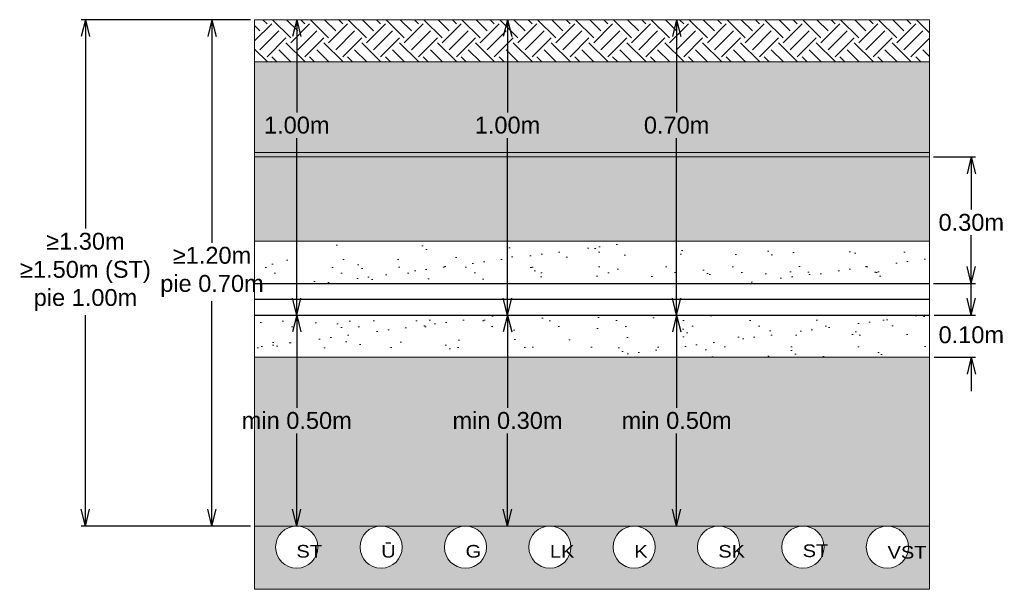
# Model space of a CAD drawing. Header units: metres. Extents: x 479801 to 960259, y 275948 to 557431.
# Tile 3 of 48: x 480271 to 480504, y 276941 to 277076. Entities that reach past the tile are written whole.
import ezdxf
from ezdxf.lldxf.tags import DXFTag

# ---------------------------------------------------------------- set-up
doc = ezdxf.new("R2010")
doc.units = ezdxf.units.M
for name, pattern in [('ADTI_0', [2, 1, 1]), ('ELEK_VADP_VSPR', [5.4, 2, -0.45, -0.5, -0.45, 2]), ('ELEK_VADP_ZSPR', [4.9, 2, -0.45, -0.45, 2]), ('GAZE_VADP_ASP1', [10.4, 1.6, -0.4, 1.6, -0.4, 1.6, -0.4, -0.4, 1.6, -0.4, 1.6, -0.4]), ('LKAN_VADP_PAST', [16, 7.5, -0.5, -0.5, 7.5]), ('SAKT_VADP_KABE', [5, 2, 2, -1]), ('SILT_VADP_DREN', [16, 7.5, -0.5, -0.5, 7.5]), ('SKAN_VADP_PAST', [15.6, 7.5, -0.3, -0.3, 7.5]), ('UDTK_VADP_UDEN', [15.6, 7.5, -0.3, -0.3, 7.5])]:
    doc.linetypes.add(name, pattern=pattern)
doc.layers.get('0').update_dxf_attribs({"linetype": 'ADTI_0', "lineweight": 9})
doc.layers.get('Defpoints').update_dxf_attribs({"lineweight": 9})
for name, color, linetype, lineweight in [('ELEK_VADP_VSPR_####_#', 62, 'ELEK_VADP_VSPR', 9), ('ELEK_VADP_VSPR_TKST_#', 62, 'ADTI_0', 9), ('ELEK_VADP_ZSPR_####_#', 1, 'ELEK_VADP_ZSPR', 9), ('ELEK_VADP_ZSPR_TKST_#', 1, 'ADTI_0', 9), ('GAZE_VADP_ASP1_####_#', 240, 'GAZE_VADP_ASP1', 9), ('GAZE_VADP_ASP1_TKST_#', 240, 'ADTI_0', 9), ('Layer2', 141, 'Continuous', 13), ('proj. kabeli un iekartas', 1, 'Kabelis W 1', 30), ('UDTK_ELEM_####_TKST_#', 120, 'ADTI_0', 9), ('UDTK_VADP_UDEN_####_#', 120, 'UDTK_VADP_UDEN', 9)]:
    doc.layers.add(name, color=color, linetype=linetype, lineweight=lineweight)
for name, color, linetype, lineweight, true_color in [('LKAN_VADP_PAST_####_#', 7, 'LKAN_VADP_PAST', 9, 0x965c00), ('LKAN_VADP_PAST_TKST_#', 7, 'ADTI_0', 9, 0x965c00), ('SAKT_VADP_KABE_####_#', 5, 'SAKT_VADP_KABE', 9, 0x0000ff), ('SAKT_VADP_KABE_TKST_#', 5, 'ADTI_0', 9, 0x0000ff), ('SILT_ELEM_####_TKST_#', 7, 'ADTI_0', 9, 0x00c3c3), ('SILT_VADP_DREN_####_#', 7, 'SILT_VADP_DREN', 9, 0x00c3c3), ('SKAN_VADP_PAST_####_#', 7, 'SKAN_VADP_PAST', 9, 0xb46600), ('SKAN_VADP_PAST_TKST_#', 7, 'ADTI_0', 9, 0xb46600)]:
    doc.layers.add(name, color=color, linetype=linetype, lineweight=lineweight, true_color=true_color)
doc.styles.add('ArialBaltic', font='arial.ttf')
doc.styles.add('LATV', font='arial.ttf')
doc.styles.get("Standard").update_dxf_attribs({"font": 'wromlats.shx'})
tags = doc.linetypes.add('0.4KV_zemsprieguma_projektejams', pattern='A,12.7,-5.08,["W1",Standard,S=2.54,R=0,X=-2.54,Y=-1.27],-6.35', length=24.13).pattern_tags.tags
tags[6] = DXFTag(74, 10)
doc.linetypes.add('Kabelis W 1', pattern='A,12,-0.625,["W1",ArialBaltic,S=1.5,R=0,X=-0.15,Y=-0.7],-3.5', length=16.125)
doc.dimstyles.get("Standard").update_dxf_attribs({"dimtxt": 0.18, "dimasz": 0.18, "dimexe": 0.18, "dimexo": 0.0625, "dimgap": 0.09, "dimtad": 0, "dimtih": 1, "dimtoh": 1, "dimdec": 4, "dimzin": 0, "dimdsep": 46, "dimtxsty": 'Standard', "dimcen": 0.09, "dimadec": 0, "dimazin": 0, "dimtfac": 1, "dimtdec": 4, "dimtofl": 0, "dimtmove": 0, "dimatfit": 3, "dimfxl": 1, "dimtolj": 1, "dimtzin": 0, "dimarcsym": 0})

# ---------------------------------------------------------------- blocks, each defined once
blk = doc.blocks.new('TerminatorOpen_0.5')
at = {"color": 0, "linetype": 'ByBlock', "lineweight": -2}
for q in [(-1, 0.25), (-1, 0), (-1, -0.25)]:
    blk.add_line((0, 0), q, dxfattribs=at)
blk = doc.blocks.new('*D10214')
at = {"color": 0, "linetype": 'Continuous', "lineweight": -2}
for p, q in [((480427.42, 277005.52), (480427.42, 277005.52)), ((480426.42, 277001.52), (480426.42, 276983.56)), ((480426.42, 276959.52), (480426.42, 276977.48)), ((480427.42, 276955.52), (480427.42, 276955.52))]:
    blk.add_line(p, q, dxfattribs=at)
at = {"layer": 'Defpoints', "color": 0}
for p in [(480426.42, 277005.52), (480426.42, 276955.52), (480426.42, 276955.52)]:
    blk.add_point(p, dxfattribs=at)
at = {"color": 0, "lineweight": -2, "xscale": 4, "yscale": 4, "zscale": 4}
for p, rotation in [((480426.42, 277005.52), 90), ((480426.42, 276955.52), 270)]:
    blk.add_blockref('TerminatorOpen_0.5', p, dxfattribs=dict(at, rotation=rotation))
at = {"color": 0, "lineweight": 0, "insert": (480426.42, 276980.52), "char_height": 4, "attachment_point": 5, "style": 'LATV'}
blk.add_mtext('{\\fArial|b0|i0|c186|p39;min 0.50m}', dxfattribs=at)
blk = doc.blocks.new('*D10215')
at = {"color": 0, "linetype": 'Continuous', "lineweight": -2}
for p, q in [((480325.36, 277075.52), (480315.26, 277075.52)), ((480316.26, 277071.52), (480316.26, 277022.66)), ((480316.26, 276959.52), (480316.26, 277008.85)), ((480325.36, 276955.52), (480315.26, 276955.52))]:
    blk.add_line(p, q, dxfattribs=at)
at = {"layer": 'Defpoints', "color": 0}
for p in [(480326.36, 277075.52), (480316.26, 276955.52), (480326.36, 276955.52)]:
    blk.add_point(p, dxfattribs=at)
at = {"color": 0, "lineweight": -2, "xscale": 4, "yscale": 4, "zscale": 4}
for p, rotation in [((480316.26, 277075.52), 90), ((480316.26, 276955.52), 270)]:
    blk.add_blockref('TerminatorOpen_0.5', p, dxfattribs=dict(at, rotation=rotation))
at = {"color": 0, "lineweight": 0, "insert": (480316.26, 277015.75), "char_height": 4, "attachment_point": 5, "style": 'LATV'}
blk.add_mtext('{≥1.20m\\Ppie 0.70m}', dxfattribs=at)
blk = doc.blocks.new('*D10216')
at = {"color": 0, "linetype": 'Continuous', "lineweight": -2}
for p, q in [((480427.42, 277075.52), (480427.42, 277075.52)), ((480426.42, 277071.52), (480426.42, 277053.56)), ((480426.42, 277009.52), (480426.42, 277047.48)), ((480427.42, 277005.52), (480427.42, 277005.52))]:
    blk.add_line(p, q, dxfattribs=at)
at = {"layer": 'Defpoints', "color": 0}
for p in [(480426.42, 277075.52), (480426.42, 277005.52), (480426.42, 277005.52)]:
    blk.add_point(p, dxfattribs=at)
at = {"color": 0, "lineweight": -2, "xscale": 4, "yscale": 4, "zscale": 4}
for p, rotation in [((480426.42, 277075.52), 90), ((480426.42, 277005.52), 270)]:
    blk.add_blockref('TerminatorOpen_0.5', p, dxfattribs=dict(at, rotation=rotation))
at = {"color": 0, "lineweight": 0, "insert": (480426.42, 277050.52), "char_height": 4, "attachment_point": 5, "style": 'LATV'}
blk.add_mtext('{\\fArial|b0|i0|c186|p39;0.70m}', dxfattribs=at)
blk = doc.blocks.new('*D10218')
at = {"color": 0, "linetype": 'Continuous', "lineweight": -2}
for p, q in [((480487.28, 277043.02), (480497.28, 277043.02)), ((480496.28, 277039.02), (480496.28, 277030.51)), ((480496.28, 277017.02), (480496.28, 277024.42)), ((480487.28, 277013.02), (480497.28, 277013.02))]:
    blk.add_line(p, q, dxfattribs=at)
at = {"layer": 'Defpoints', "color": 0}
for p in [(480486.28, 277043.02), (480486.28, 277013.02), (480496.28, 277013.02)]:
    blk.add_point(p, dxfattribs=at)
at = {"color": 0, "lineweight": -2, "xscale": 4, "yscale": 4, "zscale": 4}
for p, rotation in [((480496.28, 277043.02), 90), ((480496.28, 277013.02), 270)]:
    blk.add_blockref('TerminatorOpen_0.5', p, dxfattribs=dict(at, rotation=rotation))
at = {"color": 0, "lineweight": 0, "insert": (480496.28, 277027.47), "char_height": 4, "attachment_point": 5, "style": 'LATV'}
blk.add_mtext('{0.30m}', dxfattribs=at)
blk = doc.blocks.new('*D10237')
at = {"color": 0, "linetype": 'Continuous', "lineweight": -2}
for p, q in [((480496.28, 277009.52), (480496.28, 277013.52)), ((480487.48, 277005.52), (480497.28, 277005.52)), ((480487.48, 276995.52), (480497.28, 276995.52)), ((480496.28, 276991.52), (480496.28, 276987.52))]:
    blk.add_line(p, q, dxfattribs=at)
at = {"layer": 'Defpoints', "color": 0}
for p in [(480486.48, 277005.52), (480486.48, 276995.52), (480496.28, 276995.52)]:
    blk.add_point(p, dxfattribs=at)
at = {"color": 0, "lineweight": -2, "xscale": 4, "yscale": 4, "zscale": 4}
for p, rotation in [((480496.28, 277005.52), 269.9999999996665), ((480496.28, 276995.52), 89.9999999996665)]:
    blk.add_blockref('TerminatorOpen_0.5', p, dxfattribs=dict(at, rotation=rotation))
at = {"color": 0, "lineweight": 0, "insert": (480496.28, 277000.83), "char_height": 4, "attachment_point": 5, "style": 'LATV'}
blk.add_mtext('{0.10m}', dxfattribs=at)
blk = doc.blocks.new('*D11963')
at = {"color": 0, "linetype": 'Continuous', "lineweight": -2}
for p, q in [((480387.32, 277005.52), (480387.32, 277005.52)), ((480386.32, 277001.52), (480386.32, 276983.57)), ((480386.32, 276959.52), (480386.32, 276977.48)), ((480387.32, 276955.52), (480387.32, 276955.52))]:
    blk.add_line(p, q, dxfattribs=at)
at = {"layer": 'Defpoints', "color": 0}
for p in [(480386.32, 277005.52), (480386.32, 276955.52), (480386.32, 276955.52)]:
    blk.add_point(p, dxfattribs=at)
at = {"color": 0, "lineweight": -2, "xscale": 4, "yscale": 4, "zscale": 4}
for p, rotation in [((480386.32, 277005.52), 90), ((480386.32, 276955.52), 270)]:
    blk.add_blockref('TerminatorOpen_0.5', p, dxfattribs=dict(at, rotation=rotation))
at = {"color": 0, "lineweight": 0, "insert": (480386.32, 276980.52), "char_height": 4, "attachment_point": 5, "style": 'LATV'}
blk.add_mtext('{min 0.30m}', dxfattribs=at)
blk = doc.blocks.new('*D11964')
at = {"color": 0, "linetype": 'Continuous', "lineweight": -2}
for p, q in [((480387.32, 277075.52), (480387.32, 277075.52)), ((480386.32, 277071.52), (480386.32, 277053.56)), ((480386.32, 277009.52), (480386.32, 277047.48)), ((480387.32, 277005.52), (480387.32, 277005.52))]:
    blk.add_line(p, q, dxfattribs=at)
at = {"layer": 'Defpoints', "color": 0}
for p in [(480386.32, 277075.52), (480386.32, 277005.52), (480386.32, 277005.52)]:
    blk.add_point(p, dxfattribs=at)
at = {"color": 0, "lineweight": -2, "xscale": 4, "yscale": 4, "zscale": 4}
for p, rotation in [((480386.32, 277075.52), 90), ((480386.32, 277005.52), 270)]:
    blk.add_blockref('TerminatorOpen_0.5', p, dxfattribs=dict(at, rotation=rotation))
at = {"color": 0, "lineweight": 0, "insert": (480386.32, 277050.52), "char_height": 4, "attachment_point": 5, "style": 'LATV'}
blk.add_mtext('{1.00m}', dxfattribs=at)
blk = doc.blocks.new('*D11965')
at = {"color": 0, "linetype": 'Continuous', "lineweight": -2}
for p, q in [((480315.26, 277075.52), (480285.26, 277075.52)), ((480286.26, 277071.52), (480286.26, 277026.03)), ((480286.26, 276959.52), (480286.26, 277005.48)), ((480315.26, 276955.52), (480285.26, 276955.52))]:
    blk.add_line(p, q, dxfattribs=at)
at = {"layer": 'Defpoints', "color": 0}
for p in [(480316.26, 277075.52), (480286.26, 276955.52), (480316.26, 276955.52)]:
    blk.add_point(p, dxfattribs=at)
at = {"color": 0, "lineweight": -2, "xscale": 4, "yscale": 4, "zscale": 4}
for p, rotation in [((480286.26, 277075.52), 90), ((480286.26, 276955.52), 270)]:
    blk.add_blockref('TerminatorOpen_0.5', p, dxfattribs=dict(at, rotation=rotation))
at = {"color": 0, "lineweight": 0, "insert": (480286.26, 277015.75), "char_height": 4, "attachment_point": 5, "style": 'LATV'}
blk.add_mtext('{≥1.30m\\P≥1.50m \\C4;(ST)\\P\\C18;\\c0;pie 1.00m}', dxfattribs=at)
blk = doc.blocks.new('*D11967')
at = {"color": 0, "linetype": 'Continuous', "lineweight": -2}
for p, q in [((480337.36, 277075.52), (480337.36, 277075.52)), ((480336.36, 277071.52), (480336.36, 277053.56)), ((480336.36, 277009.52), (480336.36, 277047.48)), ((480337.36, 277005.52), (480337.36, 277005.52))]:
    blk.add_line(p, q, dxfattribs=at)
at = {"layer": 'Defpoints', "color": 0}
for p in [(480336.36, 277075.52), (480336.36, 277005.52), (480336.36, 277005.52)]:
    blk.add_point(p, dxfattribs=at)
at = {"color": 0, "lineweight": -2, "xscale": 4, "yscale": 4, "zscale": 4}
for p, rotation in [((480336.36, 277075.52), 90), ((480336.36, 277005.52), 270)]:
    blk.add_blockref('TerminatorOpen_0.5', p, dxfattribs=dict(at, rotation=rotation))
at = {"color": 0, "lineweight": 0, "insert": (480336.36, 277050.52), "char_height": 4, "attachment_point": 5, "style": 'LATV'}
blk.add_mtext('{1.00m}', dxfattribs=at)
blk = doc.blocks.new('*D11966')
at = {"color": 0, "linetype": 'Continuous', "lineweight": -2}
for p, q in [((480337.36, 277005.52), (480337.36, 277005.52)), ((480336.36, 277001.52), (480336.36, 276983.56)), ((480336.36, 276959.52), (480336.36, 276977.48)), ((480337.36, 276955.52), (480337.36, 276955.52))]:
    blk.add_line(p, q, dxfattribs=at)
at = {"layer": 'Defpoints', "color": 0}
for p in [(480336.36, 277005.52), (480336.36, 276955.52), (480336.36, 276955.52)]:
    blk.add_point(p, dxfattribs=at)
at = {"color": 0, "lineweight": -2, "xscale": 4, "yscale": 4, "zscale": 4}
for p, rotation in [((480336.36, 277005.52), 90), ((480336.36, 276955.52), 270)]:
    blk.add_blockref('TerminatorOpen_0.5', p, dxfattribs=dict(at, rotation=rotation))
at = {"color": 0, "lineweight": 0, "insert": (480336.36, 276980.52), "char_height": 4, "attachment_point": 5, "style": 'LATV'}
blk.add_mtext('{min 0.50m}', dxfattribs=at)

msp = doc.modelspace()

# ---------------------------------------------------------------- hatches: boundary and pattern name
at = {"linetype": 'Continuous', "true_color": 0x000000}
h = msp.add_hatch(dxfattribs=at)
h.set_pattern_fill('EARTH', color=18, angle=45)
h.set_pattern_definition([(45, (-3850.1877, -1886.991), (2e-15, 8.98025612), [6.35, -6.35]), (45, (-3851.8715, -1885.3074), (2e-15, 8.98025612), [6.35, -6.35]), (45, (-3853.555, -1883.6237), (2e-15, 8.98025612), [6.35, -6.35]), (135, (-3853.555, -1882.501), (-8.98025612, 9e-16), [6.35, -6.35]), (135, (-3851.8715, -1880.8173), (-8.98025612, 9e-16), [6.35, -6.35]), (135, (-3850.1877, -1879.1335), (-8.98025612, 9e-16), [6.35, -6.35])])
h.paths.add_polyline_path([(480326.35719, 277075.52237), (480326.35719, 277065.52237), (480486.37623, 277065.52237), (480486.37623, 277075.52237)])
h = msp.add_hatch(dxfattribs=at)
h.set_pattern_fill('AR-SAND', color=18, scale=0.1)
h.set_pattern_definition([(37.5, (-3850.1877, -1886.9912), (-0.16000313, 4.894132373), [0, -3.8608, 0, -4.318, 0, -4.1275]), (7.5, (-3850.1877, -1886.991), (4.49523283, 7.168251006), [0, -2.0828, 0, -3.4798, 0, -1.3335]), (327.5, (-3853.312, -1886.9912), (7.909923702, 0.014371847), [0, -1.27, 0, -4.572, 0, -5.969]), (317.5, (-3853.312, -1886.991), (7.635564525, 2.22929323), [0, -0.635, 0, -2.9972, 0, -3.429])])
h.paths.add_polyline_path([(480486.37623, 277065.52237), (480326.35719, 277065.52237), (480326.35719, 277044.02237), (480486.37623, 277044.02237)])
h.paths.add_polyline_path([(480486.37623, 277043.02237), (480326.35719, 277043.02237), (480326.35719, 277023.02237), (480486.37623, 277023.02237)])
h.paths.add_polyline_path([(480486.37623, 276995.52237), (480326.35719, 276995.52237), (480326.35719, 276955.52237), (480486.37623, 276955.52237)])
h.paths.add_polyline_path([(480486.37623, 276955.52237), (480476.37623, 276955.52237, -0.414213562), (480481.37623, 276950.52237, -1), (480471.37623, 276950.52237, -0.414213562), (480476.37623, 276955.52237), (480456.37623, 276955.52237, -0.414213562), (480461.37623, 276950.52237, -1), (480451.37623, 276950.52237, -0.414213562), (480456.37623, 276955.52237), (480436.37623, 276955.52237, -0.414213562), (480441.37623, 276950.52237, -1), (480431.37623, 276950.52237, -0.414213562), (480436.37623, 276955.52237), (480416.35719, 276955.52237, -0.414213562), (480421.35719, 276950.52237, -1), (480411.35719, 276950.52237, -0.414213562), (480416.35719, 276955.52237), (480396.35719, 276955.52237, -0.414213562), (480401.35719, 276950.52237, -1), (480391.35719, 276950.52237, -0.414213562), (480396.35719, 276955.52237), (480376.35719, 276955.52237, -0.414213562), (480381.35719, 276950.52237, -1), (480371.35719, 276950.52237, -0.414213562), (480376.35719, 276955.52237), (480356.35719, 276955.52237, -0.414213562), (480361.35719, 276950.52237, -1), (480351.35719, 276950.52237, -0.414213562), (480356.35719, 276955.52237), (480336.35719, 276955.52237, -0.414213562), (480341.35719, 276950.52237, -1), (480331.35719, 276950.52237, -0.414213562), (480336.35719, 276955.52237), (480326.35719, 276955.52237), (480326.35719, 276940.52237), (480486.37623, 276940.52237)])
at = {"linetype": 'Continuous', "true_color": 0x636466}
h = msp.add_hatch(color=251, dxfattribs=at)
h.dxf.hatch_style = 1
h.paths.add_polyline_path([(480326.35719, 277043.02237), (480486.37623, 277043.02237), (480486.37623, 277044.02237), (480326.35719, 277044.02237)])
at = {"linetype": 'Continuous', "true_color": 0x000000}
h = msp.add_hatch(dxfattribs=at)
h.set_pattern_fill('AR-SAND', color=18, scale=0.2)
h.set_pattern_definition([(37.5, (-3850.188, -1886.991), (-0.32000626, 9.78826475), [0, -7.7216, 0, -8.636, 0, -8.255]), (7.5, (-3850.188, -1886.991), (8.99046566, 14.336502), [0, -4.1656, 0, -6.9596, 0, -2.667]), (327.5, (-3856.436, -1886.991), (15.8198474, 0.0287437), [0, -2.54, 0, -9.144, 0, -11.938]), (317.5, (-3856.436, -1886.991), (15.27112905, 4.45858647), [0, -1.27, 0, -5.9944, 0, -6.858])])
h.paths.add_polyline_path([(480326.35719, 276995.52237), (480326.35719, 277005.52237), (480486.37623, 277005.52237), (480486.37623, 276995.52237)])
h.paths.add_polyline_path([(480326.35719, 277013.02237), (480486.37623, 277013.02237), (480486.37623, 277023.02237), (480326.35719, 277023.02237)])

# ---------------------------------------------------------------- linework, layer by layer
at = {"color": 18, "linetype": 'Continuous', "true_color": 0x000000}
for p, q in [((480326.35719, 277075.52237), (480486.37623, 277075.52237)), ((480326.35719, 277075.52237), (480326.35719, 276940.52237)), ((480326.35719, 277075.52237), (480326.35719, 277065.52237)), ((480486.37623, 277075.52237), (480486.37623, 276940.52237)), ((480326.35719, 277065.52237), (480486.37623, 277065.52237)), ((480326.35719, 277044.02237), (480486.37623, 277044.02237)), ((480326.35719, 277043.02237), (480486.37623, 277043.02237)), ((480326.35719, 277023.02237), (480486.37623, 277023.02237)), ((480326.35719, 276995.52237), (480326.35719, 277015.52237)), ((480326.35719, 277005.52237), (480326.35719, 276995.52237)), ((480326.35719, 276995.52237), (480486.37623, 276995.52237)), ((480326.35719, 276955.52237), (480486.37623, 276955.52237)), ((480326.35719, 276955.52237), (480326.35719, 276940.52237)), ((480326.35719, 276940.52237), (480486.37623, 276940.52237))]:
    msp.add_line(p, q, dxfattribs=at)
at = {"layer": 'ELEK_VADP_VSPR_####_#', "linetype": 'Continuous'}
msp.add_circle((480476.37623, 276950.52237), 5, dxfattribs=at)
at = {"layer": 'ELEK_VADP_ZSPR_####_#', "linetype": 'Continuous'}
msp.add_circle((480456.37623, 276950.52237), 5, dxfattribs=at)
at = {"layer": 'GAZE_VADP_ASP1_####_#', "linetype": 'Continuous'}
msp.add_circle((480376.35719, 276950.52237), 5, dxfattribs=at)
at = {"layer": 'Layer2', "linetype": 'Continuous', "lineweight": 30}
for p, q in [((480326.35719, 277013.02237), (480486.37623, 277013.02237)), ((480326.35719, 277005.52237), (480486.37623, 277005.52237))]:
    msp.add_line(p, q, dxfattribs=at)
at = {"layer": 'LKAN_VADP_PAST_####_#', "linetype": 'Continuous'}
msp.add_circle((480396.35719, 276950.52237), 5, dxfattribs=at)
at = {"layer": 'proj. kabeli un iekartas', "color": 230, "linetype": '0.4KV_zemsprieguma_projektejams', "lineweight": 30}
msp.add_line((480326.35719, 277009.27237), (480486.37623, 277009.27237), dxfattribs=at)
at = {"layer": 'SAKT_VADP_KABE_####_#', "linetype": 'Continuous'}
msp.add_circle((480436.37623, 276950.52237), 5, dxfattribs=at)
at = {"layer": 'SILT_VADP_DREN_####_#', "linetype": 'Continuous'}
msp.add_circle((480336.35719, 276950.52237), 5, dxfattribs=at)
at = {"layer": 'SKAN_VADP_PAST_####_#', "linetype": 'Continuous'}
msp.add_circle((480416.35719, 276950.52237), 5, dxfattribs=at)
at = {"layer": 'UDTK_VADP_UDEN_####_#', "linetype": 'Continuous'}
msp.add_circle((480356.35719, 276950.52237), 5, dxfattribs=at)

# ---------------------------------------------------------------- texts
at = {"layer": 'ELEK_VADP_VSPR_TKST_#', "linetype": 'Continuous', "lineweight": 0, "insert": (480476.42581, 276947.74575), "char_height": 3, "attachment_point": 7, "rotation": 0.0880209, "line_spacing_factor": 0.72, "style": 'LATV'}
msp.add_mtext('\\pxqc;{\\W1.1336;VST}', dxfattribs=at)
at = {"layer": 'ELEK_VADP_ZSPR_TKST_#', "linetype": 'Continuous', "lineweight": 0, "insert": (480456.30193, 276948.10997), "char_height": 3, "attachment_point": 7, "rotation": 0.0880209, "line_spacing_factor": 0.72, "style": 'LATV'}
msp.add_mtext('\\pxqc;{\\W1.1336;ST}', dxfattribs=at)
at = {"layer": 'GAZE_VADP_ASP1_TKST_#', "linetype": 'Continuous', "lineweight": 0, "insert": (480376.38237, 276947.9866), "char_height": 3, "attachment_point": 7, "rotation": 0.0880209, "line_spacing_factor": 0.72, "style": 'LATV'}
msp.add_mtext('\\pxqc;{\\W1.1336;G}', dxfattribs=at)
at = {"layer": 'LKAN_VADP_PAST_TKST_#', "linetype": 'Continuous', "lineweight": 0, "insert": (480396.38237, 276947.9866), "char_height": 3, "attachment_point": 7, "rotation": 0.0880209, "line_spacing_factor": 0.72, "style": 'LATV'}
msp.add_mtext('\\pxqc;{\\W1.1336;LK}', dxfattribs=at)
at = {"layer": 'SAKT_VADP_KABE_TKST_#', "linetype": 'Continuous', "lineweight": 0, "insert": (480436.30193, 276947.9866), "char_height": 3, "attachment_point": 7, "rotation": 0.0880209, "line_spacing_factor": 0.72, "style": 'LATV'}
msp.add_mtext('\\pxqc;{\\W1.1336;SK}', dxfattribs=at)
at = {"layer": 'SILT_ELEM_####_TKST_#', "linetype": 'Continuous', "lineweight": 0, "insert": (480336.28289, 276947.9866), "char_height": 3, "attachment_point": 7, "rotation": 0.0880209, "line_spacing_factor": 0.72, "style": 'LATV'}
msp.add_mtext('\\pxqc;{\\W1.1336;ST}', dxfattribs=at)
at = {"layer": 'SKAN_VADP_PAST_TKST_#', "linetype": 'Continuous', "lineweight": 0, "insert": (480416.38237, 276947.9866), "char_height": 3, "attachment_point": 7, "rotation": 0.0880209, "line_spacing_factor": 0.72, "style": 'LATV'}
msp.add_mtext('\\pxqc;{\\W1.1336;K}', dxfattribs=at)
at = {"layer": 'UDTK_ELEM_####_TKST_#', "linetype": 'Continuous', "lineweight": 0, "insert": (480356.38237, 276947.9866), "char_height": 3, "attachment_point": 7, "rotation": 0.0880209, "line_spacing_factor": 0.72, "style": 'LATV'}
msp.add_mtext('\\pxqc;{\\W1.1336;Ū}', dxfattribs=at)

# ---------------------------------------------------------------- dimensions: what is measured, and where the dimension line sits
at = {"color": 18, "linetype": 'Continuous', "lineweight": 0, "true_color": 0x000000}
for base, p1, p2, text, override, picture, middle in [((480286.25719, 276955.52237), (480316.25719, 277075.52237), (480316.25719, 276955.52237), '{≥1.30m\\P≥1.50m \\C4;(ST)\\P\\C18;\\c0;pie 1.00m}', {"dimtxt": 4, "dimasz": 4, "dimexe": 1, "dimexo": 1, "dimgap": 1, "dimzin": 11, "dimtxsty": 'LATV', "dimblk": 'TerminatorOpen_0.5', "dimadec": 4, "dimazin": 3, "dimatfit": 1, "dimldrblk": 'TerminatorOpen_0.5', "dimtfill": 0, "dimtolj": 0, "dimtzin": 11}, '*D11965', (480286.25719, 277015.75379)), ((480316.25719, 276955.52237), (480326.35719, 277075.52237), (480326.35719, 276955.52237), '{≥1.20m\\Ppie 0.70m}', {"dimtxt": 4, "dimasz": 4, "dimexe": 1, "dimexo": 1, "dimgap": 1, "dimzin": 11, "dimtxsty": 'LATV', "dimblk": 'TerminatorOpen_0.5', "dimadec": 4, "dimazin": 3, "dimatfit": 1, "dimldrblk": 'TerminatorOpen_0.5', "dimtfill": 0, "dimtolj": 0, "dimtzin": 11}, '*D10215', (480316.25719, 277015.75379)), ((480336.35719, 277005.52237), (480336.35719, 277075.52237), (480336.35719, 277005.52237), '{1.00m}', {"dimtxt": 4, "dimasz": 4, "dimexe": 1, "dimexo": 1, "dimgap": 1, "dimzin": 11, "dimtxsty": 'LATV', "dimblk": 'TerminatorOpen_0.5', "dimadec": 4, "dimazin": 3, "dimatfit": 1, "dimldrblk": 'TerminatorOpen_0.5', "dimtfill": 0, "dimtolj": 0, "dimtzin": 11}, '*D11967', (480336.35719, 277050.52237)), ((480386.31671, 277005.52237), (480386.31671, 277075.52237), (480386.31671, 277005.52237), '{1.00m}', {"dimtxt": 4, "dimasz": 4, "dimexe": 1, "dimexo": 1, "dimgap": 1, "dimzin": 11, "dimtxsty": 'LATV', "dimblk": 'TerminatorOpen_0.5', "dimadec": 4, "dimazin": 3, "dimatfit": 1, "dimldrblk": 'TerminatorOpen_0.5', "dimtfill": 0, "dimtolj": 0, "dimtzin": 11}, '*D11964', (480386.31671, 277050.52237)), ((480426.41671, 277005.52237), (480426.41671, 277075.52237), (480426.41671, 277005.52237), '{\\fArial|b0|i0|c186|p39;0.70m}', {"dimtxt": 4, "dimasz": 4, "dimexe": 1, "dimexo": 1, "dimgap": 1, "dimzin": 11, "dimtxsty": 'LATV', "dimblk": 'TerminatorOpen_0.5', "dimadec": 4, "dimazin": 3, "dimatfit": 1, "dimldrblk": 'TerminatorOpen_0.5', "dimtfill": 0, "dimtolj": 0, "dimtzin": 11}, '*D10216', (480426.41671, 277050.52237)), ((480496.27623, 277013.02237), (480486.27623, 277043.02237), (480486.27623, 277013.02237), '{0.30m}', {"dimtxt": 4, "dimasz": 4, "dimexe": 1, "dimexo": 1, "dimgap": 1, "dimzin": 11, "dimtxsty": 'LATV', "dimblk": 'TerminatorOpen_0.5', "dimadec": 4, "dimazin": 3, "dimatfit": 1, "dimldrblk": 'TerminatorOpen_0.5', "dimtfill": 0, "dimtolj": 0, "dimtzin": 11}, '*D10218', (480496.27623, 277027.46846)), ((480496.27623, 276995.52237), (480486.47623, 277005.52237), (480486.47623, 276995.52237), '{0.10m}', {"dimtxt": 4, "dimasz": 4, "dimexe": 1, "dimexo": 1, "dimgap": 1, "dimzin": 11, "dimtxsty": 'LATV', "dimblk": 'TerminatorOpen_0.5', "dimadec": 4, "dimazin": 3, "dimatfit": 1, "dimldrblk": 'TerminatorOpen_0.5', "dimtfill": 0, "dimtolj": 0, "dimtzin": 11}, '*D10237', (480496.27623, 277000.83089)), ((480336.35719, 276955.52237), (480336.35719, 277005.52237), (480336.35719, 276955.52237), '{min 0.50m}', {"dimtxt": 4, "dimasz": 4, "dimexe": 1, "dimexo": 1, "dimgap": 1, "dimzin": 11, "dimtxsty": 'LATV', "dimblk": 'TerminatorOpen_0.5', "dimadec": 4, "dimazin": 3, "dimatfit": 1, "dimldrblk": 'TerminatorOpen_0.5', "dimtfill": 0, "dimtfillclr": 18, "dimtolj": 0, "dimtzin": 11}, '*D11966', (480336.35719, 276980.52237)), ((480386.31671, 276955.52237), (480386.31671, 277005.52237), (480386.31671, 276955.52237), '{min 0.30m}', {"dimtxt": 4, "dimasz": 4, "dimexe": 1, "dimexo": 1, "dimgap": 1, "dimzin": 11, "dimtxsty": 'LATV', "dimblk": 'TerminatorOpen_0.5', "dimadec": 4, "dimazin": 3, "dimatfit": 1, "dimldrblk": 'TerminatorOpen_0.5', "dimtfill": 0, "dimtfillclr": 18, "dimtolj": 0, "dimtzin": 11}, '*D11963', (480386.31671, 276980.52237)), ((480426.41671, 276955.52237), (480426.41671, 277005.52237), (480426.41671, 276955.52237), '{\\fArial|b0|i0|c186|p39;min 0.50m}', {"dimtxt": 4, "dimasz": 4, "dimexe": 1, "dimexo": 1, "dimgap": 1, "dimzin": 11, "dimtxsty": 'LATV', "dimblk": 'TerminatorOpen_0.5', "dimadec": 4, "dimazin": 3, "dimatfit": 1, "dimldrblk": 'TerminatorOpen_0.5', "dimtfill": 0, "dimtfillclr": 18, "dimtolj": 0, "dimtzin": 11}, '*D10214', (480426.41671, 276980.52237))]:
    dim = msp.add_linear_dim(base=base, p1=p1, p2=p2, angle=270, text=text, dimstyle='Standard', override=override, dxfattribs=at)
    dim.commit()
    dim.dimension.update_dxf_attribs({"geometry": picture, "text_midpoint": middle, "dimtype": 161})

doc.saveas('drawing.dxf')
